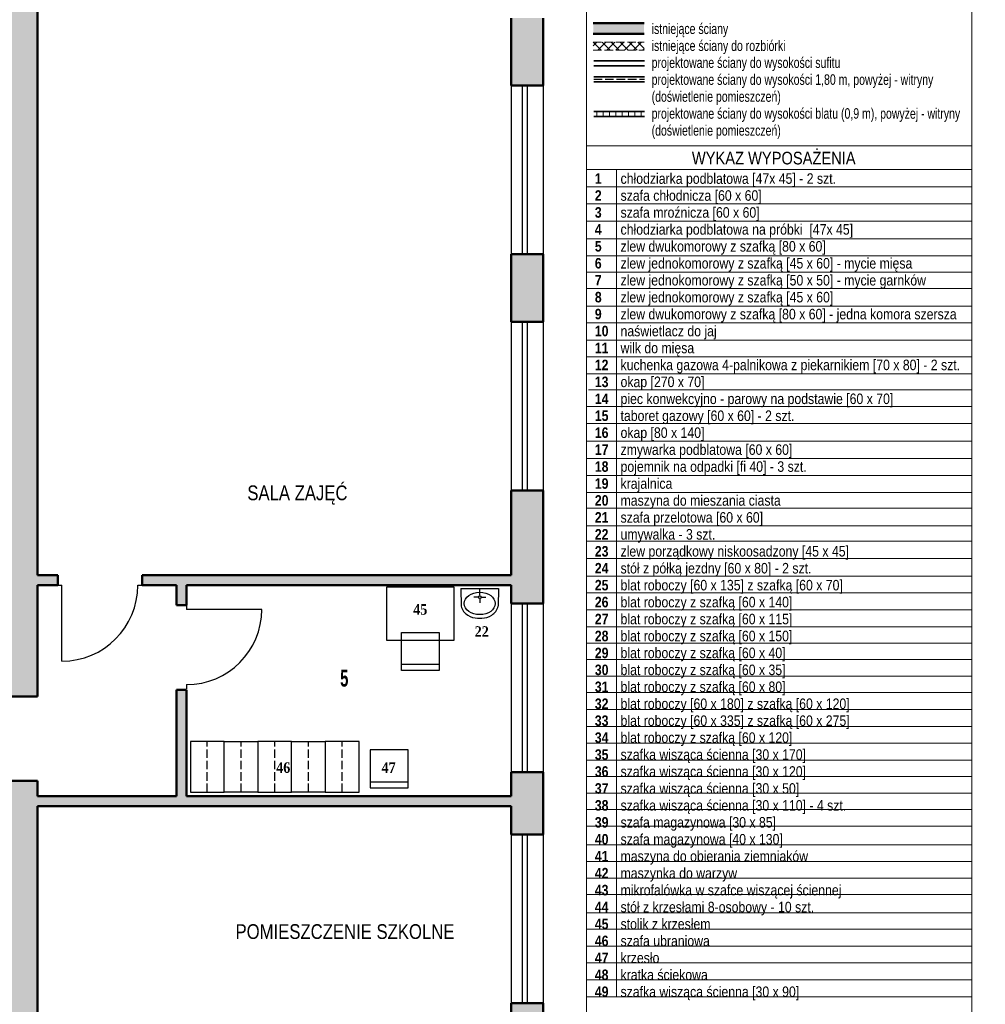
# Model space of a CAD drawing. Header units: centimetres. Extents: x -1240 to 1518, y -1846 to 998.
# Tile 7 of 8: x 373 to 1518, y -889 to 278. Entities that reach past the tile are written whole.
import ezdxf

# ---------------------------------------------------------------- set-up
doc = ezdxf.new("R2010")
doc.units = ezdxf.units.CM
doc.linetypes.add('VERDECKT2_S2', pattern=[13.5, 10, -3.5])
doc.layers.add('Standard', color=7, linetype='Continuous', lineweight=25)
doc.styles.add('ARIAL', font='ARIAL.TTF')
doc.styles.add('TIMESNEWROMAN', font='TIMES.TTF')

# ---------------------------------------------------------------- blocks, each defined once
blk = doc.blocks.new('OBIEKTY_ZLOZONE_2')
at = {"layer": 'Standard', "color": 7, "linetype": 'ByBlock', "lineweight": 25}
for p, q in [((418, -392.3), (423, -392.3)), ((423, -482.3), (423, -392.3)), ((513, -392.3), (518, -392.3))]:
    blk.add_line(p, q, dxfattribs=at)
blk.add_arc((423, -392.3), 90, 270, 0, dxfattribs=at)
blk = doc.blocks.new('OBIEKTY_ZLOZONE_3')
at = {"layer": 'Standard', "color": 7, "linetype": 'ByBlock', "lineweight": 25}
for p, q in [((570.9, -416.1), (570.9, -421)), ((660, -421), (570.9, -421)), ((570.9, -510.1), (570.9, -515.1))]:
    blk.add_line(p, q, dxfattribs=at)
blk.add_arc((570.9, -421), 89.1, 270, 0, dxfattribs=at)
blk = doc.blocks.new('OBIEKTY_ZLOZONE_13')
at = {"layer": 'Standard', "color": 7, "linetype": 'ByBlock', "lineweight": 25}
for p, q in [((695.4, -577.5), (655.4, -577.5)), ((655.4, -577.5), (655.4, -637.5)), ((695.4, -637.5), (695.4, -577.5)), ((655.4, -637.5), (695.4, -637.5))]:
    blk.add_line(p, q, dxfattribs=at)
at = {"layer": 'Standard', "color": 7, "linetype": 'VERDECKT2_S2', "lineweight": 25}
blk.add_line((675.4, -637.5), (675.4, -577.5), dxfattribs=at)
blk = doc.blocks.new('OBIEKTY_ZLOZONE_14')
at = {"layer": 'Standard', "color": 7, "linetype": 'ByBlock', "lineweight": 25}
for p, q in [((695.4, -577.5), (735.4, -577.5)), ((695.4, -637.5), (695.4, -577.5)), ((735.4, -577.5), (735.4, -637.5)), ((735.4, -637.5), (695.4, -637.5))]:
    blk.add_line(p, q, dxfattribs=at)
at = {"layer": 'Standard', "color": 7, "linetype": 'VERDECKT2_S2', "lineweight": 25}
blk.add_line((715.4, -637.5), (715.4, -577.5), dxfattribs=at)
blk = doc.blocks.new('OBIEKTY_ZLOZONE_15')
at = {"layer": 'Standard', "color": 7, "linetype": 'ByBlock', "lineweight": 25}
for p, q in [((615.4, -577.5), (655.4, -577.5)), ((615.4, -637.5), (615.4, -577.5)), ((655.4, -577.5), (655.4, -637.5)), ((655.4, -637.5), (615.4, -637.5))]:
    blk.add_line(p, q, dxfattribs=at)
at = {"layer": 'Standard', "color": 7, "linetype": 'VERDECKT2_S2', "lineweight": 25}
blk.add_line((635.4, -637.5), (635.4, -577.5), dxfattribs=at)
blk = doc.blocks.new('OBIEKTY_ZLOZONE_16')
at = {"layer": 'Standard', "color": 7, "linetype": 'ByBlock', "lineweight": 25}
for p, q in [((615.4, -577.5), (575.4, -577.5)), ((575.4, -577.5), (575.4, -637.5)), ((615.4, -637.5), (615.4, -577.5)), ((575.4, -637.5), (615.4, -637.5))]:
    blk.add_line(p, q, dxfattribs=at)
at = {"layer": 'Standard', "color": 7, "linetype": 'VERDECKT2_S2', "lineweight": 25}
blk.add_line((595.4, -637.5), (595.4, -577.5), dxfattribs=at)
blk = doc.blocks.new('OBIEKTY_ZLOZONE_17')
at = {"layer": 'Standard', "color": 7, "linetype": 'ByBlock', "lineweight": 25}
for p, q in [((775.4, -577.5), (735.4, -577.5)), ((735.4, -577.5), (735.4, -637.5)), ((775.4, -637.5), (775.4, -577.5)), ((735.4, -637.5), (775.4, -637.5))]:
    blk.add_line(p, q, dxfattribs=at)
at = {"layer": 'Standard', "color": 7, "linetype": 'VERDECKT2_S2', "lineweight": 25}
blk.add_line((755.4, -637.5), (755.4, -577.5), dxfattribs=at)
blk = doc.blocks.new('OBIEKTY_ZLOZONE_18')
at = {"layer": 'Standard', "color": 7, "linetype": 'ByBlock', "lineweight": 25}
for p, q in [((833.7, -587.4), (788.7, -587.4)), ((788.7, -587.4), (788.7, -632.4)), ((833.7, -632.4), (833.7, -587.4)), ((788.7, -625.4), (833.7, -625.4)), ((788.7, -632.4), (833.7, -632.4))]:
    blk.add_line(p, q, dxfattribs=at)
blk = doc.blocks.new('OBIEKTY_ZLOZONE_19')
at = {"layer": 'Standard', "color": 7, "linetype": 'ByBlock', "lineweight": 25}
for p, q in [((896.3, -396), (940.9, -396)), ((896.3, -396), (896.7, -417.1)), ((918.6, -404.6), (918.6, -396)), ((940.9, -396), (940.6, -417.1)), ((917, -406.3), (911.6, -406.3)), ((918.6, -407.9), (918.6, -413.3)), ((920.3, -406.3), (925.7, -406.3)), ((916.1, -431.4), (921.1, -431.4))]:
    blk.add_line(p, q, dxfattribs=at)
blk.add_circle((918.6, -406.3), 1.64, dxfattribs=at)
blk.add_ellipse((918.6, -413.9), major_axis=(18.3, 0), ratio=0.723317, dxfattribs=at)
for centre, major_axis, start_param, end_param in [((910.7, -413.1), (0, 16.1), 1.817825, 2.692328), ((926.5, -413.1), (0, 16.1), 3.590858, 4.465354), ((916.8, -404.4), (0, 27), 2.606112, 3.113182), ((920.4, -404.4), (0, 27), 3.170005, 3.677075)]:
    blk.add_ellipse(centre, major_axis=major_axis, ratio=0.9, start_param=start_param, end_param=end_param, dxfattribs=at)
blk = doc.blocks.new('OBIEKTY_ZLOZONE_20')
at = {"layer": 'Standard', "color": 7, "linetype": 'ByBlock', "lineweight": 25}
for p, q in [((808.1, -394.4), (808.1, -457.4)), ((888.1, -394.4), (808.1, -394.4)), ((888.1, -457.4), (888.1, -394.4)), ((825.6, -448.4), (870.6, -448.4)), ((825.6, -493.4), (825.6, -448.4)), ((870.6, -448.4), (870.6, -493.4)), ((808.1, -457.4), (888.1, -457.4)), ((870.6, -486.4), (825.6, -486.4)), ((870.6, -493.4), (825.6, -493.4))]:
    blk.add_line(p, q, dxfattribs=at)

msp = doc.modelspace()

# ---------------------------------------------------------------- hatches: boundary and pattern name
at = {"layer": 'Standard', "linetype": 'ByBlock', "lineweight": 13}
h = msp.add_hatch(color=254, dxfattribs=at)
h.paths.add_polyline_path([(-120.1, 299.7), (-120.1, 259.7), (-80.1, 259.7), (-80.1, 299.7)])
h.paths.add_polyline_path([(993.9, 280.1), (955.9, 280.1), (955.9, 200.1), (993.9, 200.1)])
h.paths.add_polyline_path([(993.9, -79.9), (993.9, 0.1), (955.9, 0.1), (955.9, -79.9)])
h.paths.add_polyline_path([(558.9, -416.1), (570.9, -416.1), (570.9, -380.3), (518, -380.3), (518, -392.3), (558.9, -392.3)])
h.paths.add_polyline_path([(189.9, 555.7), (145.9, 555.7), (145.9, 517.7), (189.9, 517.7)])
h.paths.add_polyline_path([(-378.1, 492.7), (-378.1, 517.7), (-220.1, 517.7), (-220.1, 555.7), (-378.1, 555.7), (-378.1, 627.7), (-420.1, 627.7), (-420.1, 492.7)])
h.paths.add_polyline_path([(-1015.1, 919.7), (-1015.1, 881.7), (-420.1, 881.7), (-420.1, 804.7), (-378.1, 804.7), (-378.1, 998), (-420.1, 998), (-420.1, 919.7)])
h.paths.add_polyline_path([(-1110.1, 307.7), (-1135.1, 307.7), (-1135.1, 881.7), (-1115.1, 881.7), (-1115.1, 919.7), (-1160.1, 919.7), (-1160.1, 307.7), (-1240, 307.7), (-1240, 265.7), (-1110.1, 265.7)])
h.paths.add_polyline_path([(-866.1, -59.3), (-821.1, -59.3), (-821.1, 33.7), (-866.1, 33.7)])
h.paths.add_polyline_path([(-821.1, 155.7), (-866.1, 155.7), (-866.1, 138.7), (-821.1, 138.7)])
h.paths.add_polyline_path([(955.9, 480.1), (993.9, 480.1), (993.9, 555.7), (315.9, 555.7), (315.9, 517.7), (351.9, 517.7), (351.9, 317.7), (323.9, 317.7), (323.9, 259.7), (351.9, 259.7), (351.9, -497.3), (308.9, -497.3), (308.9, -509.3), (351.9, -509.3), (351.9, -524.3), (393.9, -524.3), (393.9, -392.3), (418, -392.3), (418, -380.3), (393.9, -380.3), (393.9, 517.7), (955.9, 517.7)])
h.paths.add_polyline_path([(-266.1, -134.3), (-221.1, -134.3), (-221.1, -74.3), (-266.1, -74.3), (-266.1, -90.3), (-236.7, -90.3), (-236.7, -105.3), (-266.1, -105.3)])
h.paths.add_polyline_path([(-221.1, 220.7), (-221.1, 265.7), (-266.1, 265.7), (-266.1, 220.7)])
h.paths.add_polyline_path([(208.9, -509.3), (208.9, -497.3), (-29.1, -497.3), (-29.1, -509.3)])
h.paths.add_polyline_path([(-900.1, 265.7), (-866.1, 265.7), (-866.1, 210.7), (-821.1, 210.7), (-821.1, 220.7), (-378.1, 220.7), (-378.1, 332.7), (-420.1, 332.7), (-420.1, 307.7), (-900.1, 307.7)])
h.paths.add_polyline_path([(-266.1, -330.3), (-266.1, -343.3), (-821.1, -343.3), (-821.1, -274.3), (-866.1, -274.3), (-866.1, -1810.3), (-221.1, -1810.3), (-221.1, -1554.3), (222, -1554.3), (222, -1509.3), (208.9, -1509.3), (208.9, -1309.3), (222, -1309.3), (222, -1297.3), (196.9, -1297.3), (196.9, -1509.3), (-221.1, -1509.3), (-221.1, -254.3), (-266.1, -254.3), (-266.1, -315.3), (-236.7, -315.3), (-236.7, -330.3)])
h.paths.add_polyline_path([(-266.1, -355.3), (-266.1, -596.3), (-821.1, -596.3), (-821.1, -355.3)], flags=16)
h.paths.add_polyline_path([(-821.1, -890.3), (-266.1, -890.3), (-266.1, -1765.3), (-821.1, -1765.3)], flags=16)
h.paths.add_polyline_path([(-821.1, -878.3), (-821.1, -608.3), (-266.1, -608.3), (-266.1, -878.3)], flags=16)
at = {"layer": 'Standard', "linetype": 'ByBlock', "lineweight": 25}
msp.add_hatch(color=254, dxfattribs=at).paths.add_polyline_path([(1053.2, 261.4), (1113.5, 261.4), (1113.5, 273.9), (1053.2, 273.9)])
at = {"layer": 'Standard', "linetype": 'VERDECKT2_S2', "lineweight": 13}
h = msp.add_hatch(dxfattribs=at)
h.set_pattern_fill('KRESKOWANI_6', color=250, scale=5, style=0, pattern_type=2)
h.set_pattern_definition([(45, (0, 0), (-5.3033, 5.3033), []), (135, (0, 0), (-5.3033, -5.3033), [])])
h.paths.add_polyline_path([(1053.2, 241.9), (1113.5, 241.9), (1113.5, 251.4), (1053.2, 251.4)], flags=0)
at = {"layer": 'Standard', "linetype": 'ByBlock', "lineweight": 13}
h = msp.add_hatch(dxfattribs=at)
h.set_pattern_fill('KRESKOWANI_1', scale=5, style=0, pattern_type=2)
h.set_pattern_definition([(90, (0, 0), (-15, 9e-16), []), (90, (-7.5, 9e-16), (-15, 9e-16), [])])
h.paths.add_polyline_path([(1053.9, 163.5), (1114.1, 163.5), (1114.1, 169.5), (1053.9, 169.5)], flags=0)
at = {"layer": 'Standard', "linetype": 'ByBlock', "lineweight": 25}
h = msp.add_hatch(color=254, dxfattribs=at)
h.paths.add_polyline_path([(993.9, -279.9), (955.9, -279.9), (955.9, -380.3), (570.9, -380.3), (570.9, -392.3), (955.9, -392.3), (955.9, -413.9), (993.9, -413.9)])
h.paths.add_polyline_path([(558.9, -642.3), (393.9, -642.3), (393.9, -624.3), (348.9, -624.3), (348.9, -959.3), (832.2, -959.3), (832.2, -934.3), (393.9, -934.3), (393.9, -654.3), (955.9, -654.3), (955.9, -687.9), (993.9, -687.9), (993.9, -613.9), (955.9, -613.9), (955.9, -642.3), (570.9, -642.3), (570.9, -516.1), (558.9, -516.1)])
h.paths.add_polyline_path([(955.9, -959.3), (955.9, -1229.3), (645.8, -1229.3), (645.8, -1254.3), (655.9, -1254.3), (655.9, -1294.1), (656, -1294.1), (656, -1343.6), (655.9, -1343.6), (655.9, -1383.3), (655.1, -1383.3), (655.1, -1391.3), (655.9, -1391.3), (655.9, -1509.3), (530.9, -1509.3), (530.9, -1254.3), (545.8, -1254.3), (545.8, -1229.3), (507.8, -1229.3), (507.8, -1254.3), (518.9, -1254.3), (518.9, -1509.3), (393.9, -1509.3), (393.9, -1254.3), (407.8, -1254.3), (407.8, -1229.3), (348.9, -1229.3), (348.9, -1297.3), (332, -1297.3), (332, -1309.3), (348.9, -1309.3), (348.9, -1509.3), (332, -1509.3), (332, -1554.3), (993.9, -1554.3), (993.9, -887.9), (955.9, -887.9), (955.9, -934.3), (932.2, -934.3), (932.2, -959.3)])
h.paths.add_polyline_path([(955.9, -1509.3), (667.9, -1509.3), (667.9, -1254.3), (955.9, -1254.3)], flags=16)

# ---------------------------------------------------------------- linework, layer by layer
at = {"layer": 'Standard', "color": 7, "linetype": 'ByBlock', "lineweight": 13}
for p, q in [((1502.4, 982.4), (1502.4, -1032.1)), ((1045.4, 909), (1045.4, -1032.1)), ((1045.4, -836.1), (1045.4, 135.6)), ((1045.4, 128.6), (1502.4, 128.6)), ((1045.4, 100.4), (1502.4, 100.4)), ((1080.7, -880.1), (1080.7, 100.4)), ((1045.4, 79.9), (1502.4, 79.9)), ((1045.4, 59.9), (1502.4, 59.9)), ((1045.4, 39.4), (1502.4, 39.4)), ((1045.4, 18.4), (1502.4, 18.4)), ((1045.4, -1.6), (1502.4, -1.6)), ((1045.4, -21.1), (1502.4, -21.1)), ((1045.4, -40.6), (1502.4, -40.6)), ((1045.4, -61.6), (1502.4, -61.6)), ((1045.4, -81.1), (1502.4, -81.1)), ((1045.4, -101.6), (1502.4, -101.6)), ((1045.4, -121.6), (1502.4, -121.6)), ((1045.4, -141.5), (1502.4, -141.5)), ((1047.6, -160.6), (1502.4, -160.6)), ((1045.4, -180.5), (1502.4, -180.5)), ((1045.4, -200.5), (1502.4, -200.5)), ((1045.4, -221.4), (1502.4, -221.4)), ((1045.4, -241.9), (1502.4, -241.9)), ((1045.4, -262), (1502.4, -262)), ((1045.4, -282.4), (1502.4, -282.4)), ((1045.4, -300.9), (1502.4, -300.9)), ((1045.4, -321.9), (1502.4, -321.9)), ((1045.4, -339.9), (1502.4, -339.9)), ((1045.4, -360.4), (1502.4, -360.4)), ((1045.4, -381.4), (1502.4, -381.4)), ((1045.4, -401.4), (1502.4, -401.4)), ((1045.4, -421.4), (1502.4, -421.4)), ((1045.4, -441.4), (1502.4, -441.4)), ((1045.4, -460.9), (1502.4, -460.9)), ((1045.4, -480.5), (1502.4, -480.5)), ((1045.4, -500.1), (1502.4, -500.1)), ((1045.4, -519.6), (1502.4, -519.6)), ((1045.4, -539.6), (1502.4, -539.6)), ((1045.4, -559.6), (1502.4, -559.6)), ((1045.4, -579.6), (1502.4, -579.6)), ((1045.4, -599.6), (1502.4, -599.6)), ((1045.4, -619.2), (1502.4, -619.2)), ((1045.4, -638.7), (1502.4, -638.7)), ((1045.4, -658.3), (1502.4, -658.3)), ((1045.4, -677.9), (1502.4, -677.9)), ((1045.4, -699.9), (1502.4, -699.9)), ((1045.4, -719.9), (1502.4, -719.9)), ((1045.4, -739.4), (1502.4, -739.4)), ((1045.4, -759), (1502.4, -759)), ((1045.4, -780.5), (1502.4, -780.5)), ((1045.4, -800.1), (1502.4, -800.1)), ((1045.4, -820.1), (1502.4, -820.1)), ((1045.4, -840.1), (1502.4, -840.1)), ((1045.4, -860.1), (1502.4, -860.1)), ((1045.4, -880.1), (1502.4, -880.1))]:
    msp.add_line(p, q, dxfattribs=at)
at = {"layer": 'Standard', "color": 7, "linetype": 'ByBlock', "lineweight": 50}
for p, q in [((393.9, -380.3), (393.9, 517.7)), ((955.9, 200.1), (955.9, 280.1)), ((993.9, 200.1), (993.9, 280.1)), ((1053.2, 273.9), (1113.5, 273.9)), ((1053.2, 261.4), (1113.5, 261.4)), ((955.9, 200.1), (993.9, 200.1)), ((955.9, 0.1), (993.9, 0.1)), ((955.9, -79.9), (955.9, 0.1)), ((993.9, -79.9), (993.9, 0.1)), ((955.9, -79.9), (993.9, -79.9)), ((955.9, -279.9), (993.9, -279.9)), ((955.9, -380.3), (955.9, -279.9)), ((993.9, -413.9), (993.9, -279.9)), ((393.9, -380.3), (418, -380.3)), ((418, -392.3), (418, -380.3)), ((518, -392.3), (518, -380.3)), ((518, -380.3), (955.9, -380.3)), ((393.9, -392.3), (418, -392.3)), ((393.9, -524.3), (393.9, -392.3)), ((518, -392.3), (558.9, -392.3)), ((558.9, -416.1), (558.9, -392.3)), ((570.9, -416.1), (570.9, -392.3)), ((570.9, -392.3), (955.9, -392.3)), ((955.9, -413.9), (955.9, -392.3)), ((570.9, -416.1), (558.9, -416.1)), ((955.9, -413.9), (993.9, -413.9)), ((351.9, -524.3), (393.9, -524.3)), ((570.9, -516.1), (558.9, -516.1)), ((558.9, -642.3), (558.9, -516.1)), ((570.9, -642.3), (570.9, -516.1)), ((955.9, -613.9), (993.9, -613.9)), ((955.9, -642.3), (955.9, -613.9)), ((993.9, -687.9), (993.9, -613.9)), ((348.9, -624.3), (393.9, -624.3)), ((393.9, -642.3), (393.9, -624.3)), ((393.9, -642.3), (558.9, -642.3)), ((570.9, -642.3), (955.9, -642.3)), ((393.9, -654.3), (955.9, -654.3)), ((393.9, -934.3), (393.9, -654.3)), ((955.9, -687.9), (955.9, -654.3)), ((955.9, -687.9), (993.9, -687.9)), ((955.9, -887.9), (993.9, -887.9)), ((955.9, -934.3), (955.9, -887.9)), ((993.9, -1554.3), (993.9, -887.9))]:
    msp.add_line(p, q, dxfattribs=at)
at = {"layer": 'Standard', "color": 7, "linetype": 'VERDECKT2_S2', "lineweight": 18}
for p, q in [((1053.2, 251.4), (1113.5, 251.4)), ((1053.2, 251.4), (1113.5, 251.4)), ((1053.2, 241.9), (1113.5, 241.9))]:
    msp.add_line(p, q, dxfattribs=at)
at = {"layer": 'Standard', "color": 7, "linetype": 'ByBlock', "lineweight": 35}
for p, q in [((1053.9, 229.5), (1114.1, 229.5)), ((1053.9, 229.5), (1114.1, 229.5)), ((1053.9, 223.5), (1114.1, 223.5)), ((1053.9, 210.5), (1114.1, 210.5)), ((1053.9, 210.5), (1114.1, 210.5)), ((1053.9, 204.5), (1114.1, 204.5)), ((1053.9, 169.5), (1114.1, 169.5)), ((1053.9, 169.5), (1114.1, 169.5)), ((1053.9, 163.5), (1114.1, 163.5))]:
    msp.add_line(p, q, dxfattribs=at)
at = {"layer": 'Standard', "color": 7, "linetype": 'ByBlock', "lineweight": 25}
for p, q in [((955.9, 200.1), (955.9, 0.1)), ((968.9, 200.1), (968.9, 0.1)), ((974.9, 200.1), (974.9, 0.1)), ((993.9, 200.1), (993.9, 0.1)), ((955.9, -79.9), (955.9, -279.9)), ((968.9, -79.9), (968.9, -279.9)), ((974.9, -79.9), (974.9, -279.9)), ((993.9, -79.9), (993.9, -279.9)), ((955.9, -413.9), (955.9, -613.9)), ((968.9, -413.9), (968.9, -613.9)), ((974.9, -413.9), (974.9, -613.9)), ((993.9, -413.9), (993.9, -613.9)), ((955.9, -687.9), (955.9, -887.9)), ((968.9, -687.9), (968.9, -887.9)), ((974.9, -687.9), (974.9, -887.9)), ((993.9, -687.9), (993.9, -887.9))]:
    msp.add_line(p, q, dxfattribs=at)
at = {"layer": 'Standard', "color": 7, "linetype": 'VERDECKT2_S2', "lineweight": 25}
msp.add_line((1053.9, 207.5), (1114.1, 207.5), dxfattribs=at)

# ---------------------------------------------------------------- block references
at = {"layer": 'Standard', "color": 7, "linetype": 'ByBlock', "lineweight": 25}
for name in ['OBIEKTY_ZLOZONE_2', 'OBIEKTY_ZLOZONE_20', 'OBIEKTY_ZLOZONE_19', 'OBIEKTY_ZLOZONE_3', 'OBIEKTY_ZLOZONE_16', 'OBIEKTY_ZLOZONE_15', 'OBIEKTY_ZLOZONE_13', 'OBIEKTY_ZLOZONE_14', 'OBIEKTY_ZLOZONE_17', 'OBIEKTY_ZLOZONE_18']:
    msp.add_blockref(name, (0, 0), dxfattribs=at)

# ---------------------------------------------------------------- texts
at = {"layer": 'Standard', "color": 7, "linetype": 'ByBlock', "lineweight": 18, "insert": (1122.5, 273.7), "char_height": 12.5, "width": 460.793, "attachment_point": 1, "line_spacing_factor": 0.963855, "style": 'ARIAL'}
msp.add_mtext('{\\fArial|i0|b0;\\H12.500000;\\W0.714286;\\C7;istniejące ściany}\\P{\\fArial|i0|b0;\\H12.500000;\\W0.714286;\\C7;istniejące ściany do rozbiórki}\\P{\\fArial|i0|b0;\\H12.500000;\\W0.714286;\\C7;projektowane ściany do wysokości sufitu}\\P{\\fArial|i0|b0;\\H12.500000;\\W0.714286;\\C7;projektowane ściany do wysokości 1,80 m, powyżej - witryny}\\P{\\fArial|i0|b0;\\H12.500000;\\W0.714286;\\C7;(doświetlenie pomieszczeń)}\\P{\\fArial|i0|b0;\\H12.500000;\\W0.714286;\\C7;projektowane ściany do wysokości blatu (0,9 m), powyżej - witryny}\\P{\\fArial|i0|b0;\\H12.500000;\\W0.714286;\\C7;(doświetlenie pomieszczeń)}\\P', dxfattribs=at)
at = {"layer": 'Standard', "color": 7, "linetype": 'ByBlock', "lineweight": 25, "style": 'ARIAL'}
for s, insert, char_height, width, attachment_point in [('\\W0.83;WYKAZ\\~WYPOSAŻENIA', (1170.2, 121.6), 15, 201.26, 1), ('{\\fArial|i0|b1;\\H20.000000;\\W0.625000;\\C7;5}\\P', (757.9, -502.6), 20, 75.697, 5)]:
    msp.add_mtext(s, dxfattribs=dict(at, insert=insert, char_height=char_height, width=width, attachment_point=attachment_point))
at = {"layer": 'Standard', "color": 1, "linetype": 'ByBlock', "lineweight": 25, "insert": (1055.1, 96.1), "char_height": 12.5, "width": 27.406, "attachment_point": 1, "line_spacing_factor": 0.963855, "style": 'ARIAL'}
msp.add_mtext('{\\fArial|i0|b1;\\H12.500000;\\W0.833333;\\C1;1}\\P{\\fArial|i0|b1;\\H12.500000;\\W0.833333;\\C1;2}\\P{\\fArial|i0|b1;\\H12.500000;\\W0.833333;\\C1;3}\\P{\\fArial|i0|b1;\\H12.500000;\\W0.833333;\\C1;4}\\P{\\fArial|i0|b1;\\H12.500000;\\W0.833333;\\C1;5}\\P{\\fArial|i0|b1;\\H12.500000;\\W0.833333;\\C1;6}\\P{\\fArial|i0|b1;\\H12.500000;\\W0.833333;\\C1;7}\\P{\\fArial|i0|b1;\\H12.500000;\\W0.833333;\\C1;8}\\P{\\fArial|i0|b1;\\H12.500000;\\W0.833333;\\C1;9}\\P{\\fArial|i0|b1;\\H12.500000;\\W0.833333;\\C1;10}\\P{\\fArial|i0|b1;\\H12.500000;\\W0.833333;\\C1;11}\\P{\\fArial|i0|b1;\\H12.500000;\\W0.833333;\\C1;12}\\P{\\fArial|i0|b1;\\H12.500000;\\W0.833333;\\C1;13}\\P{\\fArial|i0|b1;\\H12.500000;\\W0.833333;\\C1;14}\\P{\\fArial|i0|b1;\\H12.500000;\\W0.833333;\\C1;15}\\P{\\fArial|i0|b1;\\H12.500000;\\W0.833333;\\C1;16}\\P{\\fArial|i0|b1;\\H12.500000;\\W0.833333;\\C1;17}\\P{\\fArial|i0|b1;\\H12.500000;\\W0.833333;\\C1;18}\\P{\\fArial|i0|b1;\\H12.500000;\\W0.833333;\\C1;19}\\P{\\fArial|i0|b1;\\H12.500000;\\W0.833333;\\C1;20}\\P{\\fArial|i0|b1;\\H12.500000;\\W0.833333;\\C1;21}\\P{\\fArial|i0|b1;\\H12.500000;\\W0.833333;\\C1;22}\\P{\\fArial|i0|b1;\\H12.500000;\\W0.833333;\\C1;23}\\P{\\fArial|i0|b1;\\H12.500000;\\W0.833333;\\C1;24}\\P{\\fArial|i0|b1;\\H12.500000;\\W0.833333;\\C1;25}\\P{\\fArial|i0|b1;\\H12.500000;\\W0.833333;\\C1;26}\\P{\\fArial|i0|b1;\\H12.500000;\\W0.833333;\\C1;27}\\P{\\fArial|i0|b1;\\H12.500000;\\W0.833333;\\C1;28}\\P{\\fArial|i0|b1;\\H12.500000;\\W0.833333;\\C1;29}\\P{\\fArial|i0|b1;\\H12.500000;\\W0.833333;\\C1;30}\\P{\\fArial|i0|b1;\\H12.500000;\\W0.833333;\\C1;31}\\P{\\fArial|i0|b1;\\H12.500000;\\W0.833333;\\C1;32}\\P{\\fArial|i0|b1;\\H12.500000;\\W0.833333;\\C1;33}\\P{\\fArial|i0|b1;\\H12.500000;\\W0.833333;\\C1;34}\\P{\\fArial|i0|b1;\\H12.500000;\\W0.833333;\\C1;35}\\P{\\fArial|i0|b1;\\H12.500000;\\W0.833333;\\C1;36}\\P{\\fArial|i0|b1;\\H12.500000;\\W0.833333;\\C1;37}\\P{\\fArial|i0|b1;\\H12.500000;\\W0.833333;\\C1;38}\\P{\\fArial|i0|b1;\\H12.500000;\\W0.833333;\\C1;39}\\P{\\fArial|i0|b1;\\H12.500000;\\W0.833333;\\C1;40}\\P{\\fArial|i0|b1;\\H12.500000;\\W0.833333;\\C1;41}\\P{\\fArial|i0|b1;\\H12.500000;\\W0.833333;\\C1;42}\\P{\\fArial|i0|b1;\\H12.500000;\\W0.833333;\\C1;43}\\P{\\fArial|i0|b1;\\H12.500000;\\W0.833333;\\C1;44}\\P{\\fArial|i0|b1;\\H12.500000;\\W0.833333;\\C1;45}\\P{\\fArial|i0|b1;\\H12.500000;\\W0.833333;\\C1;46}\\P{\\fArial|i0|b1;\\H12.500000;\\W0.833333;\\C1;47}\\P{\\fArial|i0|b1;\\H12.500000;\\W0.833333;\\C1;48}\\P{\\fArial|i0|b1;\\H12.500000;\\W0.833333;\\C1;49}\\P', dxfattribs=at)
at = {"layer": 'Standard', "color": 7, "linetype": 'ByBlock', "lineweight": 25, "insert": (1085.6, 96.1), "char_height": 12.5, "width": 450.063, "attachment_point": 1, "line_spacing_factor": 0.963855, "style": 'ARIAL'}
msp.add_mtext('{\\fArial|i0|b0;\\H12.500000;\\W0.833333;\\C7;chłodziarka podblatowa [47x 45] - 2 szt.}\\P{\\fArial|i0|b0;\\H12.500000;\\W0.833333;\\C7;szafa chłodnicza [60 x 60]}\\P{\\fArial|i0|b0;\\H12.500000;\\W0.833333;\\C7;szafa mroźnicza [60 x 60]}\\P{\\fArial|i0|b0;\\H12.500000;\\W0.833333;\\C7;chłodziarka podblatowa na próbki  [47x 45]}\\P{\\fArial|i0|b0;\\H12.500000;\\W0.833333;\\C7;zlew dwukomorowy z szafką [80 x 60]}\\P{\\fArial|i0|b0;\\H12.500000;\\W0.833333;\\C7;zlew jednokomorowy z szafką [45 x 60] - mycie mięsa}\\P{\\fArial|i0|b0;\\H12.500000;\\W0.833333;\\C7;zlew jednokomorowy z szafką [50 x 50] - mycie garnków}\\P{\\fArial|i0|b0;\\H12.500000;\\W0.833333;\\C7;zlew jednokomorowy z szafką [45 x 60]}\\P{\\fArial|i0|b0;\\H12.500000;\\W0.833333;\\C7;zlew dwukomorowy z szafką [80 x 60] - jedna komora szersza}\\P{\\fArial|i0|b0;\\H12.500000;\\W0.833333;\\C7;naświetlacz do jaj}\\P{\\fArial|i0|b0;\\H12.500000;\\W0.833333;\\C7;wilk do mięsa}\\P{\\fArial|i0|b0;\\H12.500000;\\W0.833333;\\C7;kuchenka gazowa 4-palnikowa z piekarnikiem [70 x 80] - 2 szt.}\\P{\\fArial|i0|b0;\\H12.500000;\\W0.833333;\\C7;okap [270 x 70]}\\P{\\fArial|i0|b0;\\H12.500000;\\W0.833333;\\C7;piec konwekcyjno - parowy na podstawie [60 x 70]}\\P{\\fArial|i0|b0;\\H12.500000;\\W0.833333;\\C7;taboret gazowy [60 x 60] - 2 szt.}\\P{\\fArial|i0|b0;\\H12.500000;\\W0.833333;\\C7;okap [80 x 140]}\\P{\\fArial|i0|b0;\\H12.500000;\\W0.833333;\\C7;zmywarka podblatowa [60 x 60]}\\P{\\fArial|i0|b0;\\H12.500000;\\W0.833333;\\C7;pojemnik na odpadki [fi 40] - 3 szt.}\\P{\\fArial|i0|b0;\\H12.500000;\\W0.833333;\\C7;krajalnica}\\P{\\fArial|i0|b0;\\H12.500000;\\W0.833333;\\C7;maszyna do mieszania ciasta}\\P{\\fArial|i0|b0;\\H12.500000;\\W0.833333;\\C7;szafa przelotowa [60 x 60]}\\P{\\fArial|i0|b0;\\H12.500000;\\W0.833333;\\C7;umywalka - 3 szt.}\\P{\\fArial|i0|b0;\\H12.500000;\\W0.833333;\\C7;zlew porządkowy niskoosadzony [45 x 45]}\\P{\\fArial|i0|b0;\\H12.500000;\\W0.833333;\\C7;stół z półką jezdny [60 x 80] - 2 szt.}\\P{\\fArial|i0|b0;\\H12.500000;\\W0.833333;\\C7;blat roboczy [60 x 135] z szafką [60 x 70]}\\P{\\fArial|i0|b0;\\H12.500000;\\W0.833333;\\C7;blat roboczy z szafką [60 x 140]}\\P{\\fArial|i0|b0;\\H12.500000;\\W0.833333;\\C7;blat roboczy z szafką [60 x 115]}\\P{\\fArial|i0|b0;\\H12.500000;\\W0.833333;\\C7;blat roboczy z szafką [60 x 150]}\\P{\\fArial|i0|b0;\\H12.500000;\\W0.833333;\\C7;blat roboczy z szafką [60 x 40]}\\P{\\fArial|i0|b0;\\H12.500000;\\W0.833333;\\C7;blat roboczy z szafką [60 x 35]}\\P{\\fArial|i0|b0;\\H12.500000;\\W0.833333;\\C7;blat roboczy z szafką [60 x 80]}\\P{\\fArial|i0|b0;\\H12.500000;\\W0.833333;\\C7;blat roboczy [60 x 180] z szafką [60 x 120]}\\P{\\fArial|i0|b0;\\H12.500000;\\W0.833333;\\C7;blat roboczy [60 x 335] z szafką [60 x 275]}\\P{\\fArial|i0|b0;\\H12.500000;\\W0.833333;\\C7;blat roboczy z szafką [60 x 120]}\\P{\\fArial|i0|b0;\\H12.500000;\\W0.833333;\\C7;szafka wisząca ścienna [30 x 170]}\\P{\\fArial|i0|b0;\\H12.500000;\\W0.833333;\\C7;szafka wisząca ścienna [30 x 120]}\\P{\\fArial|i0|b0;\\H12.500000;\\W0.833333;\\C7;szafka wisząca ścienna [30 x 50]}\\P{\\fArial|i0|b0;\\H12.500000;\\W0.833333;\\C7;szafka wisząca ścienna [30 x 110] - 4 szt.}\\P{\\fArial|i0|b0;\\H12.500000;\\W0.833333;\\C7;szafa magazynowa [30 x 85]}\\P{\\fArial|i0|b0;\\H12.500000;\\W0.833333;\\C7;szafa magazynowa [40 x 130]}\\P{\\fArial|i0|b0;\\H12.500000;\\W0.833333;\\C7;maszyna do obierania ziemniaków }\\P{\\fArial|i0|b0;\\H12.500000;\\W0.833333;\\C7;maszynka do warzyw }\\P{\\fArial|i0|b0;\\H12.500000;\\W0.833333;\\C7;mikrofalówka w szafce wiszącej ściennej }\\P{\\fArial|i0|b0;\\H12.500000;\\W0.833333;\\C7;stół z krzesłami 8-osobowy - 10 szt. }\\P{\\fArial|i0|b0;\\H12.500000;\\W0.833333;\\C7;stolik z krzesłem}\\P{\\fArial|i0|b0;\\H12.500000;\\W0.833333;\\C7;szafa ubraniowa}\\P{\\fArial|i0|b0;\\H12.500000;\\W0.833333;\\C7;krzesło}\\P{\\fArial|i0|b0;\\H12.500000;\\W0.833333;\\C7;kratka ściekowa}\\P{\\fArial|i0|b0;\\H12.500000;\\W0.833333;\\C7;szafka wisząca ścienna [30 x 90]}\\P', dxfattribs=at)
at = {"layer": 'Standard', "color": 7, "linetype": 'ByBlock', "lineweight": 50, "char_height": 17.5, "attachment_point": 4, "style": 'ARIAL'}
for s, insert, width in [('\\W0.81;SALA\\~ZAJĘĆ', (642.9, -285.4), 124.72), ('\\W0.81;POMIESZCZENIE\\~SZKOLNE', (628.9, -803), 263.748)]:
    msp.add_mtext(s, dxfattribs=dict(at, insert=insert, width=width))
at = {"layer": 'Standard', "color": 1, "linetype": 'ByBlock', "lineweight": 25, "char_height": 12.5, "attachment_point": 3, "style": 'TIMESNEWROMAN'}
for s, insert, width in [('{\\fTimes New Roman|i0|b1;\\H12.500000;\\W0.888889;\\C1;45}\\P', (856.4, -414.7), 27.874), ('{\\fTimes New Roman|i0|b1;\\H12.500000;\\W0.888889;\\C1;22}\\P', (929.3, -440.9), 27.728), ('{\\fTimes New Roman|i0|b1;\\H12.500000;\\W0.888889;\\C1;46}\\P', (693.9, -602.2), 27.659), ('{\\fTimes New Roman|i0|b1;\\H12.500000;\\W0.888889;\\C1;47}\\P', (818.9, -602.2), 27.712)]:
    msp.add_mtext(s, dxfattribs=dict(at, insert=insert, width=width))

doc.saveas('drawing.dxf')
